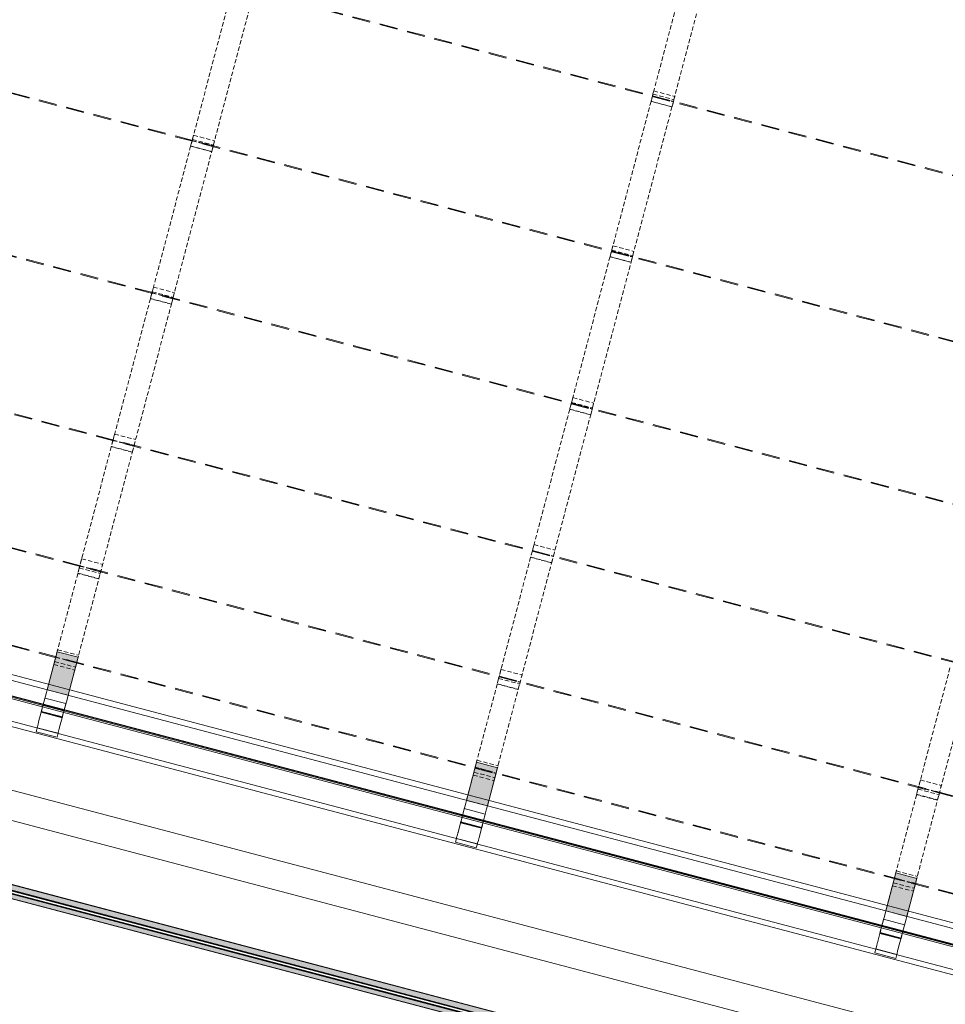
# Model space of a CAD drawing. Header units: millimetres. Extents: x -176817 to 18864955, y -12996033 to 201123.
# Tile 108 of 256: x 217308 to 230113, y -71483 to -57851. Entities that reach past the tile are written whole.
import ezdxf

# ---------------------------------------------------------------- set-up
doc = ezdxf.new("R2010")
doc.units = ezdxf.units.MM
doc.header["$MEASUREMENT"] = 0
doc.linetypes.add('Przerywana długa', pattern=[390, 250, -140])
doc.linetypes.add('Przerywana gęsta', pattern=[90, 60, -30])
doc.layers.add('823-IST- Hala E - belki', color=7, linetype='Continuous')

# ---------------------------------------------------------------- blocks, each defined once
blk = doc.blocks.new('Kształt_27_2')
at = {"layer": '823-IST- Hala E - belki', "color": 254, "linetype": 'Continuous', "lineweight": 0, "true_color": 0xcccccc}
for p, q in [((230392, -70480), (212176, -65674)), ((211881, -65849), (230330, -70717))]:
    blk.add_line(p, q, dxfattribs=at)
at = {"layer": '823-IST- Hala E - belki', "color": 254, "linetype": 'Continuous', "lineweight": 0, "true_color": 0xcccccc, "flags": 128}
blk.add_lwpolyline([(211804, -66143), (230252, -71011)], dxfattribs=at)
blk = doc.blocks.new('Kształt_40_2')
at = {"layer": '823-IST- Hala E - belki', "color": 254, "linetype": 'Przerywana długa', "lineweight": 0, "true_color": 0xcccccc, "flags": 128}
for points in [[(214747, -55930), (232963, -60737)], [(214750, -55919), (232966, -60726)]]:
    blk.add_lwpolyline(points, dxfattribs=at)
blk = doc.blocks.new('Kształt_41_2')
at = {"layer": '823-IST- Hala E - belki', "color": 254, "linetype": 'Przerywana długa', "lineweight": 0, "true_color": 0xcccccc, "flags": 128}
for points in [[(214183, -58067), (232400, -62873)], [(214180, -58078), (232397, -62885)]]:
    blk.add_lwpolyline(points, dxfattribs=at)
blk = doc.blocks.new('Kształt_42_2')
at = {"layer": '823-IST- Hala E - belki', "color": 254, "linetype": 'Przerywana długa', "lineweight": 0, "true_color": 0xcccccc, "flags": 128}
for points in [[(213624, -60185), (231841, -64991)], [(213627, -60173), (231844, -64980)]]:
    blk.add_lwpolyline(points, dxfattribs=at)
blk = doc.blocks.new('Kształt_43_2')
at = {"layer": '823-IST- Hala E - belki', "color": 254, "linetype": 'Przerywana długa', "lineweight": 0, "true_color": 0xcccccc, "flags": 128}
for points in [[(213086, -62225), (231302, -67032)], [(213089, -62214), (231305, -67021)]]:
    blk.add_lwpolyline(points, dxfattribs=at)
blk = doc.blocks.new('Kształt_44_2')
at = {"layer": '823-IST- Hala E - belki', "color": 254, "linetype": 'Przerywana długa', "lineweight": 0, "true_color": 0xcccccc, "flags": 128}
for points in [[(212627, -63966), (230843, -68773)], [(212630, -63954), (230846, -68761)]]:
    blk.add_lwpolyline(points, dxfattribs=at)
blk = doc.blocks.new('Kształt_45_2')
at = {"layer": '823-IST- Hala E - belki', "color": 254, "linetype": 'Przerywana długa', "lineweight": 0, "true_color": 0xcccccc, "flags": 128}
for points in [[(212293, -65228), (230510, -70035)], [(212296, -65217), (230513, -70023)]]:
    blk.add_lwpolyline(points, dxfattribs=at)
blk = doc.blocks.new('Kształt_46_2')
at = {"layer": '823-IST- Hala E - belki', "color": 254, "linetype": 'Continuous', "lineweight": 0, "true_color": 0xcccccc, "flags": 128}
for points in [[(212119, -65891), (230335, -70698)], [(212122, -65880), (230338, -70686)]]:
    blk.add_lwpolyline(points, dxfattribs=at)
blk = doc.blocks.new('Kształt_48_2')
at = {"layer": '823-IST- Hala E - belki', "color": 254, "linetype": 'Continuous', "lineweight": 0, "true_color": 0xcccccc, "flags": 128}
for points in [[(211964, -65536), (230412, -70404)], [(211785, -66213), (230234, -71081)]]:
    blk.add_lwpolyline(points, dxfattribs=at)
blk = doc.blocks.new('Belka_3_2', base_point=(294044, -87589))
at = {"layer": '823-IST- Hala E - belki', "linetype": 'Continuous', "lineweight": 0, "true_color": 0x666666}
for points in [[(182259, -60683), (293405, -90011), (293423, -89942), (182278, -60613)], [(182279, -60609), (182278, -60613), (293423, -89942), (293424, -89938)], [(293391, -90063), (182245, -60735), (182230, -60793), (293376, -90121)], [(182258, -60687), (293404, -90015), (293405, -90011), (182259, -60683)], [(182258, -60687), (182258, -60687), (293404, -90015), (293404, -90015)]]:
    blk.add_hatch(color=251, dxfattribs=at).paths.add_polyline_path(points)
at = {"layer": '823-IST- Hala E - belki', "color": 254, "linetype": 'Continuous', "lineweight": 0, "true_color": 0xcccccc}
for p, q in [((182278, -60613), (293423, -89942)), ((182279, -60609), (293424, -89938)), ((182230, -60793), (293376, -90121)), ((182245, -60735), (293391, -90063)), ((182258, -60687), (293404, -90015)), ((182258, -60687), (293404, -90015)), ((182259, -60683), (293405, -90011))]:
    blk.add_line(p, q, dxfattribs=at)
at = {"layer": '823-IST- Hala E - belki', "color": 254, "linetype": 'Continuous', "lineweight": 0, "true_color": 0xcccccc, "flags": 128}
for points in [[(294068, -87497), (182923, -58169)], [(293746, -88719), (182600, -59390)], [(293642, -89110), (182497, -59782)], [(293376, -90121), (182230, -60793)], [(293392, -90060), (182246, -60731)], [(293392, -90060), (182246, -60731)], [(293394, -90054), (182248, -60725)], [(293401, -90025), (182256, -60696)], [(293403, -90019), (182257, -60690)]]:
    blk.add_lwpolyline(points, dxfattribs=at)
blk = doc.blocks.new('Kształt_518_2')
at = {"layer": '823-IST- Hala E - belki', "color": 254, "linetype": 'Continuous', "lineweight": 0, "true_color": 0xcccccc, "flags": 128}
for points in [[(217632, -67338), (217631, -67340)], [(217632, -67338), (217632, -67338)], [(217632, -67338), (217922, -67414)], [(217631, -67340), (217631, -67341)], [(217631, -67341), (217631, -67342)], [(217631, -67342), (217921, -67418)], [(217921, -67416), (217922, -67415)], [(217921, -67418), (217921, -67416)], [(217921, -67418), (217921, -67418)], [(217922, -67415), (217922, -67414)]]:
    blk.add_lwpolyline(points, dxfattribs=at)
blk = doc.blocks.new('Kształt_519_2')
at = {"layer": '823-IST- Hala E - belki', "color": 254, "linetype": 'Przerywana gęsta', "lineweight": 0, "true_color": 0xcccccc, "flags": 128}
for points in [[(217807, -66675), (217806, -66677)], [(217806, -66677), (217806, -66678)], [(217806, -66678), (217806, -66679)], [(217806, -66679), (218096, -66755)], [(217807, -66675), (217807, -66675)], [(217807, -66675), (218097, -66751)], [(218096, -66753), (218097, -66752)], [(218096, -66755), (218096, -66753)], [(218096, -66755), (218096, -66755)], [(218097, -66752), (218097, -66751)]]:
    blk.add_lwpolyline(points, dxfattribs=at)
blk = doc.blocks.new('Kształt_520_2')
at = {"layer": '823-IST- Hala E - belki', "color": 254, "linetype": 'Przerywana gęsta', "lineweight": 0, "true_color": 0xcccccc, "flags": 128}
for points in [[(218140, -65413), (218139, -65414)], [(218139, -65414), (218139, -65416)], [(218139, -65416), (218139, -65416)], [(218139, -65416), (218429, -65493)], [(218140, -65413), (218140, -65413)], [(218140, -65413), (218430, -65489)], [(218429, -65491), (218430, -65490)], [(218429, -65492), (218429, -65491)], [(218429, -65493), (218429, -65492)], [(218430, -65490), (218430, -65489)]]:
    blk.add_lwpolyline(points, dxfattribs=at)
blk = doc.blocks.new('Kształt_521_2')
at = {"layer": '823-IST- Hala E - belki', "color": 254, "linetype": 'Przerywana gęsta', "lineweight": 0, "true_color": 0xcccccc, "flags": 128}
for points in [[(218599, -63674), (218598, -63675)], [(218598, -63675), (218598, -63676)], [(218598, -63676), (218888, -63752)], [(218599, -63672), (218599, -63673)], [(218599, -63672), (218889, -63748)], [(218599, -63673), (218599, -63674)], [(218888, -63752), (218889, -63750)], [(218888, -63752), (218888, -63752)], [(218889, -63749), (218889, -63748)], [(218889, -63750), (218889, -63749)]]:
    blk.add_lwpolyline(points, dxfattribs=at)
blk = doc.blocks.new('Kształt_522_2')
at = {"layer": '823-IST- Hala E - belki', "color": 254, "linetype": 'Przerywana gęsta', "lineweight": 0, "true_color": 0xcccccc, "flags": 128}
for points in [[(219138, -61632), (219137, -61633)], [(219137, -61633), (219137, -61634)], [(219137, -61634), (219137, -61635)], [(219137, -61635), (219427, -61711)], [(219138, -61631), (219138, -61632)], [(219138, -61631), (219428, -61708)], [(219427, -61710), (219428, -61708)], [(219427, -61711), (219427, -61710)], [(219427, -61711), (219427, -61711)], [(219428, -61708), (219428, -61708)]]:
    blk.add_lwpolyline(points, dxfattribs=at)
blk = doc.blocks.new('Kształt_523_2')
at = {"layer": '823-IST- Hala E - belki', "color": 254, "linetype": 'Przerywana gęsta', "lineweight": 0, "true_color": 0xcccccc, "flags": 128}
for points in [[(219693, -59525), (219693, -59527)], [(219694, -59525), (219693, -59525)], [(219693, -59527), (219693, -59528)], [(219693, -59528), (219693, -59529)], [(219693, -59529), (219983, -59605)], [(219694, -59525), (219984, -59601)], [(219983, -59602), (219984, -59601)], [(219983, -59603), (219983, -59602)], [(219983, -59605), (219983, -59603)], [(219983, -59605), (219983, -59605)]]:
    blk.add_lwpolyline(points, dxfattribs=at)
blk = doc.blocks.new('Kształt_528_2')
at = {"layer": '823-IST- Hala E - belki', "color": 254, "linetype": 'Continuous', "lineweight": 0, "true_color": 0xcccccc, "flags": 128}
for points in [[(217657, -67244), (217656, -67248), (217611, -67416), (217610, -67420)], [(217657, -67243), (217657, -67244)], [(217657, -67243), (217947, -67319)], [(217900, -67497), (217901, -67492), (217946, -67324), (217947, -67320)], [(217947, -67320), (217947, -67319)], [(217610, -67420), (217610, -67422), (217606, -67437)], [(217606, -67437), (217896, -67513)], [(217896, -67513), (217900, -67499), (217900, -67497)]]:
    blk.add_lwpolyline(points, dxfattribs=at)
blk = doc.blocks.new('Kształt_529_2')
at = {"layer": '823-IST- Hala E - belki', "color": 254, "linetype": 'Przerywana gęsta', "lineweight": 0, "true_color": 0xcccccc, "flags": 128}
for points in [[(217833, -66574), (217833, -66577), (217792, -66729), (217791, -66734)], [(217833, -66574), (218123, -66651)], [(218081, -66810), (218083, -66806), (218123, -66654), (218123, -66651)], [(217791, -66734), (217790, -66737), (217779, -66779), (217779, -66779)], [(217779, -66779), (218069, -66856)], [(218069, -66856), (218069, -66855), (218080, -66814), (218081, -66810)]]:
    blk.add_lwpolyline(points, dxfattribs=at)
blk = doc.blocks.new('Kształt_530_2')
at = {"layer": '823-IST- Hala E - belki', "color": 254, "linetype": 'Przerywana gęsta', "lineweight": 0, "true_color": 0xcccccc, "flags": 128}
for points in [[(218166, -65315), (218165, -65317), (218133, -65438), (218132, -65443)], [(218166, -65315), (218456, -65392)], [(218422, -65519), (218423, -65515), (218455, -65394), (218456, -65392)], [(218132, -65443), (218131, -65447), (218114, -65512), (218113, -65513)], [(218113, -65513), (218403, -65590)], [(218403, -65590), (218404, -65588), (218421, -65523), (218422, -65519)]]:
    blk.add_lwpolyline(points, dxfattribs=at)
blk = doc.blocks.new('Kształt_531_2')
at = {"layer": '823-IST- Hala E - belki', "color": 254, "linetype": 'Przerywana gęsta', "lineweight": 0, "true_color": 0xcccccc, "flags": 128}
for points in [[(218621, -63588), (218621, -63588), (218600, -63667), (218600, -63671)], [(218621, -63588), (218911, -63664)], [(218600, -63671), (218598, -63675), (218577, -63757), (218576, -63760)], [(218576, -63760), (218866, -63837)], [(218866, -63837), (218867, -63834), (218888, -63751), (218890, -63747)], [(218890, -63747), (218891, -63744), (218911, -63665), (218911, -63664)]]:
    blk.add_lwpolyline(points, dxfattribs=at)
blk = doc.blocks.new('Kształt_532_2')
at = {"layer": '823-IST- Hala E - belki', "color": 254, "linetype": 'Przerywana gęsta', "lineweight": 0, "true_color": 0xcccccc, "flags": 128}
for points in [[(219158, -61554), (219142, -61615), (219141, -61618)], [(219158, -61554), (219448, -61630)], [(219141, -61618), (219140, -61623), (219117, -61709), (219116, -61712)], [(219116, -61712), (219116, -61712)], [(219116, -61712), (219406, -61789)], [(219406, -61789), (219407, -61786), (219430, -61699), (219431, -61695)], [(219431, -61695), (219432, -61692), (219448, -61630)], [(219406, -61789), (219406, -61789)]]:
    blk.add_lwpolyline(points, dxfattribs=at)
blk = doc.blocks.new('Kształt_533_2')
at = {"layer": '823-IST- Hala E - belki', "color": 254, "linetype": 'Przerywana gęsta', "lineweight": 0, "true_color": 0xcccccc, "flags": 128}
for points in [[(219699, -59506), (219697, -59510), (219674, -59598), (219673, -59602)], [(219713, -59451), (219699, -59503), (219699, -59506)], [(219713, -59451), (220003, -59528)], [(219989, -59582), (219989, -59579), (220003, -59528)], [(219673, -59602), (219673, -59602)], [(219673, -59602), (219963, -59679)], [(219963, -59678), (219964, -59675), (219988, -59587), (219989, -59582)], [(219963, -59679), (219963, -59678)]]:
    blk.add_lwpolyline(points, dxfattribs=at)
blk = doc.blocks.new('Kształt_558_2')
at = {"layer": '823-IST- Hala E - belki', "linetype": 'Continuous', "lineweight": 0, "true_color": 0x666666}
blk.add_hatch(color=251, dxfattribs=at).paths.add_polyline_path([(217977, -67204), (218116, -66678), (217826, -66601), (217687, -67128)])
at = {"layer": '823-IST- Hala E - belki', "color": 254, "linetype": 'Continuous', "lineweight": 0, "true_color": 0xcccccc}
for p, q in [((217826, -66601), (217687, -67128)), ((217826, -66601), (218116, -66678)), ((218116, -66678), (217977, -67204)), ((217687, -67128), (217977, -67204))]:
    blk.add_line(p, q, dxfattribs=at)
at = {"layer": '823-IST- Hala E - belki', "color": 254, "linetype": 'Przerywana gęsta', "lineweight": 0, "true_color": 0xcccccc, "flags": 128}
for points in [[(220241, -57452), (220206, -57584), (219984, -58423), (219728, -59393), (219697, -59510)], [(219988, -59587), (220018, -59469), (220274, -58500), (220496, -57661), (220531, -57528)], [(219688, -59547), (219686, -59552), (219686, -59554), (219685, -59556), (219673, -59601)], [(219697, -59510), (219689, -59542), (219688, -59547)], [(219697, -59510), (219988, -59587)], [(219673, -59601), (219663, -59639), (219487, -60309), (219255, -61186), (219141, -61619)], [(219431, -61696), (219545, -61263), (219777, -60386), (219953, -59716), (219964, -59678)], [(219964, -59678), (219673, -59601)], [(219964, -59678), (219975, -59633), (219976, -59630), (219976, -59629), (219978, -59624)], [(219978, -59624), (219979, -59618), (219988, -59587)], [(219116, -61715), (219088, -61820), (218942, -62374), (218774, -63010), (218605, -63651), (218598, -63675)], [(219134, -61647), (219132, -61652), (219132, -61654), (219131, -61656), (219116, -61715)], [(219406, -61791), (219116, -61715)], [(219141, -61619), (219135, -61641), (219134, -61647)], [(219141, -61619), (219431, -61696)], [(219406, -61791), (219421, -61733), (219422, -61730), (219422, -61729), (219424, -61723)], [(219424, -61723), (219425, -61718), (219431, -61696)], [(218889, -63751), (218895, -63728), (219064, -63087), (219232, -62451), (219378, -61896), (219406, -61791)], [(218575, -63764), (218549, -63862), (218430, -64313), (218235, -65052), (218132, -65441)], [(218598, -63675), (218597, -63681), (218596, -63682), (218596, -63686), (218575, -63764)], [(218865, -63840), (218575, -63764)], [(218598, -63675), (218889, -63751)], [(218598, -63675), (218598, -63675)], [(218865, -63840), (218886, -63762), (218886, -63759), (218887, -63757), (218888, -63752)], [(218888, -63752), (218889, -63751)], [(218422, -65518), (218525, -65128), (218720, -64390), (218839, -63939), (218865, -63840)], [(218112, -65518), (218110, -65524), (218082, -65631), (218011, -65901), (217930, -66210), (217861, -66471), (217799, -66703), (217790, -66739)], [(218132, -65441), (218113, -65516), (218112, -65518)], [(218402, -65594), (218112, -65518)], [(218132, -65441), (218422, -65518)], [(218402, -65594), (218403, -65592), (218422, -65518)], [(218080, -66816), (218089, -66779), (218151, -66547), (218220, -66286), (218301, -65978), (218372, -65707), (218401, -65601), (218402, -65594)], [(217778, -66785), (217768, -66823), (217716, -67020), (217687, -67128)], [(217790, -66739), (217779, -66779), (217778, -66784)], [(217778, -66784), (217778, -66785)], [(217790, -66739), (218080, -66816)], [(217977, -67204), (218006, -67096), (218058, -66900), (218068, -66862)], [(218068, -66860), (218069, -66855), (218080, -66816)], [(218068, -66862), (218068, -66860)]]:
    blk.add_lwpolyline(points, dxfattribs=at)
at = {"layer": '823-IST- Hala E - belki', "color": 254, "linetype": 'Continuous', "lineweight": 0, "true_color": 0xcccccc, "flags": 128}
for points in [[(217687, -67128), (217677, -67167), (217642, -67300), (217625, -67362), (217612, -67412), (217608, -67427)], [(217898, -67503), (217902, -67489), (217915, -67439), (217932, -67377), (217967, -67244), (217977, -67204)], [(217605, -67439), (217570, -67571)], [(217608, -67427), (217607, -67433), (217605, -67439)], [(217895, -67515), (217605, -67439)], [(217608, -67427), (217898, -67503)], [(217548, -67654), (217552, -67641), (217561, -67605), (217568, -67579), (217570, -67571)], [(217860, -67648), (217895, -67515)], [(217895, -67515), (217897, -67509), (217898, -67503)], [(217534, -67709), (217548, -67654)], [(217824, -67786), (217534, -67709)], [(217838, -67731), (217548, -67654)], [(217824, -67786), (217838, -67731)], [(217838, -67731), (217842, -67718), (217851, -67682), (217858, -67655), (217860, -67648)]]:
    blk.add_lwpolyline(points, dxfattribs=at)
blk = doc.blocks.new('Kształt_559_2')
at = {"layer": '823-IST- Hala E - belki', "color": 254, "linetype": 'Continuous', "lineweight": 0, "true_color": 0xcccccc, "flags": 128}
for points in [[(223433, -68871), (223432, -68872)], [(223432, -68872), (223432, -68872)], [(223432, -68872), (223722, -68949)], [(223433, -68869), (223433, -68871)], [(223433, -68869), (223433, -68869)], [(223433, -68869), (223723, -68945)], [(223722, -68949), (223723, -68948)], [(223723, -68946), (223723, -68945)], [(223723, -68947), (223723, -68946)], [(223723, -68948), (223723, -68947)]]:
    blk.add_lwpolyline(points, dxfattribs=at)
blk = doc.blocks.new('Kształt_560_2')
at = {"layer": '823-IST- Hala E - belki', "color": 254, "linetype": 'Przerywana gęsta', "lineweight": 0, "true_color": 0xcccccc, "flags": 128}
for points in [[(223608, -68208), (223607, -68209)], [(223607, -68209), (223607, -68210)], [(223607, -68210), (223897, -68286)], [(223608, -68206), (223608, -68208)], [(223608, -68206), (223608, -68206)], [(223608, -68206), (223898, -68282)], [(223897, -68285), (223898, -68284)], [(223897, -68286), (223897, -68285)], [(223898, -68283), (223898, -68282)], [(223898, -68284), (223898, -68283)]]:
    blk.add_lwpolyline(points, dxfattribs=at)
blk = doc.blocks.new('Kształt_561_2')
at = {"layer": '823-IST- Hala E - belki', "color": 254, "linetype": 'Przerywana gęsta', "lineweight": 0, "true_color": 0xcccccc, "flags": 128}
for points in [[(223941, -66945), (223940, -66947)], [(223940, -66947), (223940, -66947)], [(223940, -66947), (224230, -67024)], [(223941, -66943), (223941, -66944)], [(223941, -66943), (224231, -67020)], [(223941, -66944), (223941, -66945)], [(224230, -67024), (224231, -67023)], [(224231, -67022), (224231, -67020)], [(224231, -67020), (224231, -67020)], [(224231, -67023), (224231, -67022)]]:
    blk.add_lwpolyline(points, dxfattribs=at)
blk = doc.blocks.new('Kształt_562_2')
at = {"layer": '823-IST- Hala E - belki', "color": 254, "linetype": 'Przerywana gęsta', "lineweight": 0, "true_color": 0xcccccc, "flags": 128}
for points in [[(224400, -65203), (224400, -65205)], [(224401, -65203), (224400, -65203)], [(224400, -65205), (224400, -65206)], [(224400, -65206), (224400, -65207)], [(224400, -65207), (224690, -65283)], [(224401, -65203), (224691, -65279)], [(224690, -65281), (224691, -65280)], [(224690, -65283), (224690, -65281)], [(224690, -65283), (224690, -65283)], [(224691, -65280), (224691, -65279)]]:
    blk.add_lwpolyline(points, dxfattribs=at)
blk = doc.blocks.new('Kształt_563_2')
at = {"layer": '823-IST- Hala E - belki', "color": 254, "linetype": 'Przerywana gęsta', "lineweight": 0, "true_color": 0xcccccc, "flags": 128}
for points in [[(224939, -63164), (224938, -63165)], [(224938, -63165), (224938, -63166)], [(224938, -63166), (225228, -63242)], [(224939, -63162), (224939, -63164)], [(224939, -63162), (224939, -63162)], [(224939, -63162), (225229, -63238)], [(225228, -63242), (225229, -63240)], [(225228, -63242), (225228, -63242)], [(225229, -63239), (225229, -63238)], [(225229, -63240), (225229, -63239)]]:
    blk.add_lwpolyline(points, dxfattribs=at)
blk = doc.blocks.new('Kształt_564_2')
at = {"layer": '823-IST- Hala E - belki', "color": 254, "linetype": 'Przerywana gęsta', "lineweight": 0, "true_color": 0xcccccc, "flags": 128}
for points in [[(225495, -61056), (225494, -61058)], [(225494, -61058), (225494, -61059)], [(225494, -61059), (225494, -61059)], [(225494, -61059), (225784, -61136)], [(225495, -61056), (225495, -61056)], [(225495, -61056), (225785, -61132)], [(225784, -61135), (225785, -61134)], [(225784, -61136), (225784, -61135)], [(225785, -61133), (225785, -61132)], [(225785, -61134), (225785, -61133)]]:
    blk.add_lwpolyline(points, dxfattribs=at)
blk = doc.blocks.new('Kształt_565_2')
at = {"layer": '823-IST- Hala E - belki', "color": 254, "linetype": 'Przerywana gęsta', "lineweight": 0, "true_color": 0xcccccc, "flags": 128}
for points in [[(226062, -58908), (226061, -58910)], [(226061, -58910), (226061, -58911)], [(226061, -58911), (226061, -58912)], [(226061, -58912), (226351, -58988)], [(226062, -58908), (226062, -58908)], [(226062, -58908), (226352, -58984)], [(226351, -58986), (226352, -58985)], [(226351, -58988), (226351, -58986)], [(226351, -58988), (226351, -58988)], [(226352, -58985), (226352, -58984)]]:
    blk.add_lwpolyline(points, dxfattribs=at)
blk = doc.blocks.new('Kształt_569_2')
at = {"layer": '823-IST- Hala E - belki', "color": 254, "linetype": 'Continuous', "lineweight": 0, "true_color": 0xcccccc, "flags": 128}
for points in [[(223458, -68775), (223457, -68778), (223413, -68947), (223412, -68951)], [(223458, -68774), (223458, -68775)], [(223458, -68774), (223748, -68850)], [(223412, -68951), (223411, -68953), (223407, -68968)], [(223407, -68968), (223697, -69044)], [(223702, -69027), (223703, -69023), (223747, -68855), (223748, -68851)], [(223748, -68851), (223748, -68850)], [(223697, -69044), (223701, -69030), (223702, -69027)]]:
    blk.add_lwpolyline(points, dxfattribs=at)
blk = doc.blocks.new('Kształt_570_2')
at = {"layer": '823-IST- Hala E - belki', "color": 254, "linetype": 'Przerywana gęsta', "lineweight": 0, "true_color": 0xcccccc, "flags": 128}
for points in [[(223635, -68105), (223634, -68108), (223594, -68260), (223593, -68265)], [(223635, -68105), (223925, -68182)], [(223593, -68265), (223592, -68268), (223581, -68310), (223581, -68310)], [(223883, -68341), (223884, -68337), (223924, -68185), (223925, -68182)], [(223581, -68310), (223871, -68387)], [(223871, -68387), (223871, -68386), (223882, -68344), (223883, -68341)]]:
    blk.add_lwpolyline(points, dxfattribs=at)
blk = doc.blocks.new('Kształt_571_2')
at = {"layer": '823-IST- Hala E - belki', "color": 254, "linetype": 'Przerywana gęsta', "lineweight": 0, "true_color": 0xcccccc, "flags": 128}
for points in [[(223967, -66846), (223966, -66848), (223934, -66969), (223933, -66973)], [(223967, -66846), (224257, -66923)], [(224223, -67050), (224225, -67046), (224257, -66925), (224257, -66923)], [(223933, -66973), (223932, -66978), (223915, -67043), (223915, -67044)], [(223915, -67044), (224205, -67121)], [(224205, -67121), (224205, -67119), (224222, -67054), (224223, -67050)]]:
    blk.add_lwpolyline(points, dxfattribs=at)
blk = doc.blocks.new('Kształt_572_2')
at = {"layer": '823-IST- Hala E - belki', "color": 254, "linetype": 'Przerywana gęsta', "lineweight": 0, "true_color": 0xcccccc, "flags": 128}
for points in [[(224423, -65119), (224423, -65119), (224402, -65198), (224401, -65201)], [(224423, -65119), (224713, -65195)], [(224401, -65201), (224400, -65206), (224378, -65288), (224377, -65291)], [(224377, -65291), (224667, -65367)], [(224667, -65367), (224668, -65365), (224690, -65282), (224691, -65278)], [(224691, -65278), (224692, -65274), (224713, -65196), (224713, -65195)]]:
    blk.add_lwpolyline(points, dxfattribs=at)
blk = doc.blocks.new('Kształt_573_2')
at = {"layer": '823-IST- Hala E - belki', "color": 254, "linetype": 'Przerywana gęsta', "lineweight": 0, "true_color": 0xcccccc, "flags": 128}
for points in [[(224960, -63084), (224943, -63146), (224943, -63149)], [(224960, -63084), (225250, -63161)], [(224943, -63149), (224941, -63153), (224919, -63240), (224918, -63243)], [(224918, -63243), (224918, -63243)], [(224918, -63243), (225208, -63320)], [(225208, -63320), (225209, -63316), (225231, -63230), (225233, -63225)], [(225233, -63225), (225233, -63222), (225250, -63161)], [(225208, -63320), (225208, -63320)]]:
    blk.add_lwpolyline(points, dxfattribs=at)
blk = doc.blocks.new('Kształt_574_2')
at = {"layer": '823-IST- Hala E - belki', "color": 254, "linetype": 'Przerywana gęsta', "lineweight": 0, "true_color": 0xcccccc, "flags": 128}
for points in [[(225500, -61036), (225499, -61041), (225476, -61129), (225475, -61133)], [(225514, -60982), (225501, -61034), (225500, -61036)], [(225514, -60982), (225804, -61059)], [(225790, -61113), (225791, -61110), (225804, -61059)], [(225475, -61133), (225475, -61133)], [(225475, -61133), (225765, -61210)], [(225765, -61209), (225766, -61206), (225789, -61117), (225790, -61113)], [(225765, -61210), (225765, -61209)]]:
    blk.add_lwpolyline(points, dxfattribs=at)
blk = doc.blocks.new('Kształt_575_2')
at = {"layer": '823-IST- Hala E - belki', "color": 254, "linetype": 'Przerywana gęsta', "lineweight": 0, "true_color": 0xcccccc, "flags": 128}
for points in [[(226068, -58882), (226067, -58887), (226044, -58977), (226043, -58980)], [(226080, -58838), (226069, -58880), (226068, -58882)], [(226080, -58838), (226370, -58915)], [(226043, -58980), (226042, -58981)], [(226042, -58981), (226332, -59058)], [(226333, -59057), (226334, -59053), (226357, -58963), (226358, -58959)], [(226358, -58959), (226359, -58956), (226370, -58915)], [(226332, -59058), (226333, -59057)]]:
    blk.add_lwpolyline(points, dxfattribs=at)
blk = doc.blocks.new('Kształt_599_2')
at = {"layer": '823-IST- Hala E - belki', "linetype": 'Continuous', "lineweight": 0, "true_color": 0x666666}
blk.add_hatch(color=251, dxfattribs=at).paths.add_polyline_path([(223779, -68735), (223918, -68209), (223628, -68132), (223489, -68659)])
at = {"layer": '823-IST- Hala E - belki', "color": 254, "linetype": 'Continuous', "lineweight": 0, "true_color": 0xcccccc}
for p, q in [((223628, -68132), (223489, -68659)), ((223628, -68132), (223918, -68209)), ((223918, -68209), (223779, -68735)), ((223489, -68659), (223779, -68735))]:
    blk.add_line(p, q, dxfattribs=at)
at = {"layer": '823-IST- Hala E - belki', "color": 254, "linetype": 'Przerywana gęsta', "lineweight": 0, "true_color": 0xcccccc, "flags": 128}
for points in [[(226619, -56796), (226559, -57024), (226388, -57671), (226181, -58457), (226068, -58883)], [(226358, -58959), (226471, -58533), (226678, -57747), (226849, -57101), (226909, -56873)], [(226068, -58883), (226056, -58931), (226054, -58937)], [(226068, -58883), (226358, -58959)], [(226042, -58982), (226007, -59115), (225786, -59954), (225530, -60924), (225499, -61041)], [(226054, -58937), (226053, -58941), (226052, -58943), (226052, -58945), (226042, -58982)], [(226332, -59059), (226042, -58982)], [(226332, -59059), (226342, -59022), (226343, -59019), (226343, -59018), (226344, -59013)], [(226344, -59013), (226346, -59008), (226358, -58959)], [(225789, -61117), (225820, -61000), (226076, -60031), (226297, -59191), (226332, -59059)], [(225499, -61041), (225491, -61073), (225489, -61078)], [(225499, -61041), (225789, -61117)], [(225475, -61132), (225465, -61170), (225288, -61840), (225057, -62717), (224942, -63150)], [(225489, -61078), (225488, -61083), (225487, -61084), (225487, -61087), (225475, -61132)], [(225765, -61208), (225475, -61132)], [(225765, -61208), (225777, -61164), (225777, -61161), (225778, -61160), (225779, -61155)], [(225779, -61155), (225781, -61149), (225789, -61117)], [(225232, -63227), (225347, -62793), (225578, -61916), (225755, -61247), (225765, -61208)], [(224917, -63246), (224889, -63351), (224743, -63905), (224575, -64541), (224406, -65182), (224400, -65205)], [(224935, -63178), (224934, -63183), (224933, -63184), (224932, -63187), (224917, -63246)], [(225207, -63322), (224917, -63246)], [(224942, -63150), (224936, -63172), (224935, -63178)], [(224942, -63150), (225232, -63227)], [(225225, -63254), (225227, -63249), (225232, -63227)], [(224690, -65282), (224696, -65258), (224865, -64618), (225033, -63982), (225179, -63427), (225207, -63322)], [(225207, -63322), (225223, -63264), (225223, -63261), (225224, -63259), (225225, -63254)], [(224400, -65206), (224398, -65212), (224398, -65213), (224397, -65217), (224376, -65294)], [(224400, -65205), (224690, -65282)], [(224400, -65205), (224400, -65206)], [(224667, -65371), (224687, -65293), (224688, -65290), (224688, -65288), (224690, -65283)], [(224690, -65283), (224690, -65282)], [(224376, -65294), (224350, -65393), (224231, -65844), (224036, -66583), (223934, -66972)], [(224224, -67049), (224327, -66659), (224521, -65921), (224640, -65470), (224667, -65371)], [(224667, -65371), (224376, -65294)], [(223914, -67048), (223912, -67055), (223884, -67162), (223812, -67432), (223731, -67740), (223662, -68002), (223601, -68234), (223591, -68270)], [(223934, -66972), (223914, -67047), (223914, -67048)], [(224204, -67125), (223914, -67048)], [(223934, -66972), (224224, -67049)], [(224204, -67125), (224204, -67123), (224224, -67049)], [(223881, -68346), (223891, -68310), (223952, -68078), (224021, -67817), (224102, -67509), (224174, -67238), (224202, -67131), (224204, -67125)], [(223591, -68270), (223581, -68310), (223580, -68314)], [(223591, -68270), (223881, -68346)], [(223579, -68316), (223569, -68354), (223517, -68551), (223489, -68659)], [(223580, -68314), (223579, -68316)], [(223779, -68735), (223807, -68627), (223859, -68430), (223869, -68393)], [(223869, -68393), (223870, -68391)], [(223870, -68391), (223871, -68386), (223881, -68346)]]:
    blk.add_lwpolyline(points, dxfattribs=at)
at = {"layer": '823-IST- Hala E - belki', "color": 254, "linetype": 'Continuous', "lineweight": 0, "true_color": 0xcccccc, "flags": 128}
for points in [[(223489, -68659), (223478, -68698), (223443, -68831), (223427, -68893), (223414, -68943), (223410, -68958)], [(223700, -69034), (223704, -69020), (223717, -68970), (223733, -68908), (223768, -68775), (223779, -68735)], [(223407, -68970), (223372, -69102)], [(223410, -68958), (223408, -68964), (223407, -68970)], [(223697, -69046), (223407, -68970)], [(223410, -68958), (223700, -69034)], [(223350, -69185), (223353, -69172), (223363, -69136), (223370, -69110), (223372, -69102)], [(223662, -69178), (223697, -69046)], [(223697, -69046), (223698, -69040), (223700, -69034)], [(223335, -69240), (223350, -69185)], [(223625, -69317), (223335, -69240)], [(223640, -69262), (223350, -69185)], [(223640, -69262), (223643, -69249), (223653, -69213), (223660, -69186), (223662, -69178)], [(223625, -69317), (223640, -69262)]]:
    blk.add_lwpolyline(points, dxfattribs=at)
blk = doc.blocks.new('Kształt_600_2')
at = {"layer": '823-IST- Hala E - belki', "color": 254, "linetype": 'Continuous', "lineweight": 0, "true_color": 0xcccccc, "flags": 128}
for points in [[(229235, -70400), (229234, -70401)], [(229234, -70401), (229234, -70403)], [(229234, -70403), (229234, -70403)], [(229234, -70403), (229524, -70480)], [(229235, -70399), (229235, -70400)], [(229235, -70399), (229525, -70476)], [(229524, -70478), (229525, -70477)], [(229524, -70479), (229524, -70478)], [(229524, -70480), (229524, -70479)], [(229525, -70477), (229525, -70476)]]:
    blk.add_lwpolyline(points, dxfattribs=at)
blk = doc.blocks.new('Kształt_601_2')
at = {"layer": '823-IST- Hala E - belki', "color": 254, "linetype": 'Przerywana gęsta', "lineweight": 0, "true_color": 0xcccccc, "flags": 128}
for points in [[(229410, -69737), (229409, -69738)], [(229409, -69738), (229409, -69740)], [(229409, -69740), (229409, -69740)], [(229409, -69740), (229699, -69817)], [(229410, -69736), (229410, -69737)], [(229410, -69736), (229700, -69813)], [(229699, -69815), (229700, -69814)], [(229699, -69816), (229699, -69815)], [(229699, -69817), (229699, -69816)], [(229700, -69814), (229700, -69813)]]:
    blk.add_lwpolyline(points, dxfattribs=at)
blk = doc.blocks.new('Kształt_602_2')
at = {"layer": '823-IST- Hala E - belki', "color": 254, "linetype": 'Przerywana gęsta', "lineweight": 0, "true_color": 0xcccccc, "flags": 128}
for points in [[(229743, -68475), (229742, -68476)], [(229742, -68476), (229742, -68478)], [(229742, -68478), (229742, -68478)], [(229742, -68478), (230032, -68555)], [(229743, -68474), (229743, -68475)], [(229743, -68474), (230033, -68551)], [(230032, -68553), (230033, -68551)], [(230032, -68554), (230032, -68553)], [(230032, -68555), (230032, -68554)], [(230033, -68551), (230033, -68551)]]:
    blk.add_lwpolyline(points, dxfattribs=at)
blk = doc.blocks.new('Kształt_610_2')
at = {"layer": '823-IST- Hala E - belki', "color": 254, "linetype": 'Continuous', "lineweight": 0, "true_color": 0xcccccc, "flags": 128}
for points in [[(229260, -70305), (229259, -70309), (229214, -70477), (229213, -70482)], [(229260, -70304), (229260, -70305)], [(229260, -70304), (229550, -70381)], [(229503, -70558), (229504, -70554), (229549, -70386), (229550, -70382)], [(229550, -70382), (229550, -70381)], [(229213, -70482), (229212, -70484), (229209, -70498)], [(229209, -70498), (229499, -70575)], [(229499, -70575), (229503, -70561), (229503, -70558)]]:
    blk.add_lwpolyline(points, dxfattribs=at)
blk = doc.blocks.new('Kształt_611_2')
at = {"layer": '823-IST- Hala E - belki', "color": 254, "linetype": 'Przerywana gęsta', "lineweight": 0, "true_color": 0xcccccc, "flags": 128}
for points in [[(229436, -69636), (229435, -69639), (229395, -69791), (229394, -69795)], [(229436, -69636), (229726, -69713)], [(229684, -69872), (229685, -69867), (229725, -69715), (229726, -69713)], [(229394, -69795), (229393, -69799), (229382, -69840), (229382, -69841)], [(229382, -69841), (229672, -69917)], [(229672, -69917), (229672, -69917), (229683, -69875), (229684, -69872)]]:
    blk.add_lwpolyline(points, dxfattribs=at)
blk = doc.blocks.new('Kształt_612_2')
at = {"layer": '823-IST- Hala E - belki', "color": 254, "linetype": 'Przerywana gęsta', "lineweight": 0, "true_color": 0xcccccc, "flags": 128}
for points in [[(229768, -68377), (229768, -68379), (229736, -68500), (229735, -68504)], [(229768, -68377), (230058, -68454)], [(229735, -68504), (229734, -68508), (229717, -68573), (229716, -68575)], [(230025, -68581), (230026, -68577), (230058, -68455), (230058, -68454)], [(229716, -68575), (230006, -68652)], [(230006, -68652), (230007, -68650), (230024, -68585), (230025, -68581)]]:
    blk.add_lwpolyline(points, dxfattribs=at)
blk = doc.blocks.new('Kształt_640_2')
at = {"layer": '823-IST- Hala E - belki', "linetype": 'Continuous', "lineweight": 0, "true_color": 0x666666}
blk.add_hatch(color=251, dxfattribs=at).paths.add_polyline_path([(229580, -70266), (229719, -69739), (229429, -69663), (229290, -70190)])
at = {"layer": '823-IST- Hala E - belki', "color": 254, "linetype": 'Continuous', "lineweight": 0, "true_color": 0xcccccc}
for p, q in [((229429, -69663), (229290, -70190)), ((229429, -69663), (229719, -69739)), ((229719, -69739), (229580, -70266)), ((229290, -70190), (229580, -70266))]:
    blk.add_line(p, q, dxfattribs=at)
at = {"layer": '823-IST- Hala E - belki', "color": 254, "linetype": 'Przerywana gęsta', "lineweight": 0, "true_color": 0xcccccc, "flags": 128}
for points in [[(230178, -66825), (230152, -66924), (230033, -67375), (229838, -68114), (229735, -68503)], [(230025, -68580), (230128, -68190), (230323, -67452), (230442, -67000), (230468, -66902)], [(229735, -68503), (229716, -68577), (229715, -68579)], [(229735, -68503), (230025, -68580)], [(229715, -68579), (229713, -68586), (229685, -68693), (229614, -68963), (229532, -69271), (229464, -69532), (229402, -69765), (229393, -69801)], [(229683, -69877), (229692, -69841), (229754, -69609), (229822, -69348), (229904, -69040), (229975, -68769), (230003, -68662), (230005, -68656)], [(230005, -68656), (229715, -68579)], [(230005, -68656), (230006, -68654), (230025, -68580)], [(229381, -69847), (229371, -69885), (229319, -70082), (229290, -70190)], [(229393, -69801), (229382, -69841), (229381, -69845)], [(229381, -69845), (229381, -69847)], [(229393, -69801), (229683, -69877)], [(229580, -70266), (229609, -70158), (229661, -69961), (229671, -69923)], [(229671, -69922), (229672, -69917), (229683, -69877)], [(229671, -69923), (229671, -69922)]]:
    blk.add_lwpolyline(points, dxfattribs=at)
at = {"layer": '823-IST- Hala E - belki', "color": 254, "linetype": 'Continuous', "lineweight": 0, "true_color": 0xcccccc, "flags": 128}
for points in [[(229290, -70190), (229280, -70229), (229245, -70362), (229228, -70424), (229215, -70474), (229211, -70489)], [(229501, -70565), (229505, -70551), (229518, -70501), (229535, -70439), (229570, -70305), (229580, -70266)], [(229208, -70501), (229173, -70633)], [(229211, -70489), (229210, -70494), (229208, -70501)], [(229498, -70577), (229208, -70501)], [(229211, -70489), (229501, -70565)], [(229463, -70709), (229498, -70577)], [(229498, -70577), (229500, -70571), (229501, -70565)], [(229137, -70771), (229151, -70716)], [(229151, -70716), (229155, -70703), (229164, -70667), (229171, -70641), (229173, -70633)], [(229441, -70793), (229151, -70716)], [(229441, -70793), (229445, -70780), (229454, -70744), (229461, -70717), (229463, -70709)], [(229427, -70848), (229137, -70771)], [(229427, -70848), (229441, -70793)]]:
    blk.add_lwpolyline(points, dxfattribs=at)

msp = doc.modelspace()

# ---------------------------------------------------------------- block references
at = {"layer": '823-IST- Hala E - belki', "linetype": 'Continuous', "lineweight": 0}
for name in ['Kształt_27_2', 'Kształt_558_2', 'Kształt_599_2', 'Kształt_640_2', 'Kształt_40_2', 'Kształt_41_2', 'Kształt_575_2', 'Kształt_565_2', 'Kształt_533_2', 'Kształt_523_2', 'Kształt_42_2', 'Kształt_574_2', 'Kształt_564_2', 'Kształt_532_2', 'Kształt_522_2', 'Kształt_43_2', 'Kształt_573_2', 'Kształt_563_2', 'Kształt_531_2', 'Kształt_521_2', 'Kształt_44_2', 'Kształt_572_2', 'Kształt_45_2', 'Kształt_562_2', 'Kształt_530_2', 'Kształt_520_2', 'Kształt_48_2', 'Kształt_46_2', 'Kształt_529_2', 'Kształt_519_2', 'Kształt_571_2', 'Kształt_561_2', 'Kształt_528_2', 'Kształt_518_2', 'Kształt_570_2', 'Kształt_560_2', 'Kształt_612_2', 'Kształt_602_2', 'Kształt_569_2', 'Kształt_559_2', 'Kształt_611_2', 'Kształt_601_2', 'Kształt_610_2', 'Kształt_600_2']:
    msp.add_blockref(name, (0, 0), dxfattribs=at)
at = {"layer": '823-IST- Hala E - belki', "color": 254, "lineweight": 0, "true_color": 0xcccccc}
msp.add_blockref('Belka_3_2', (294043.94, -87588.88), dxfattribs=at)

doc.saveas('drawing.dxf')
